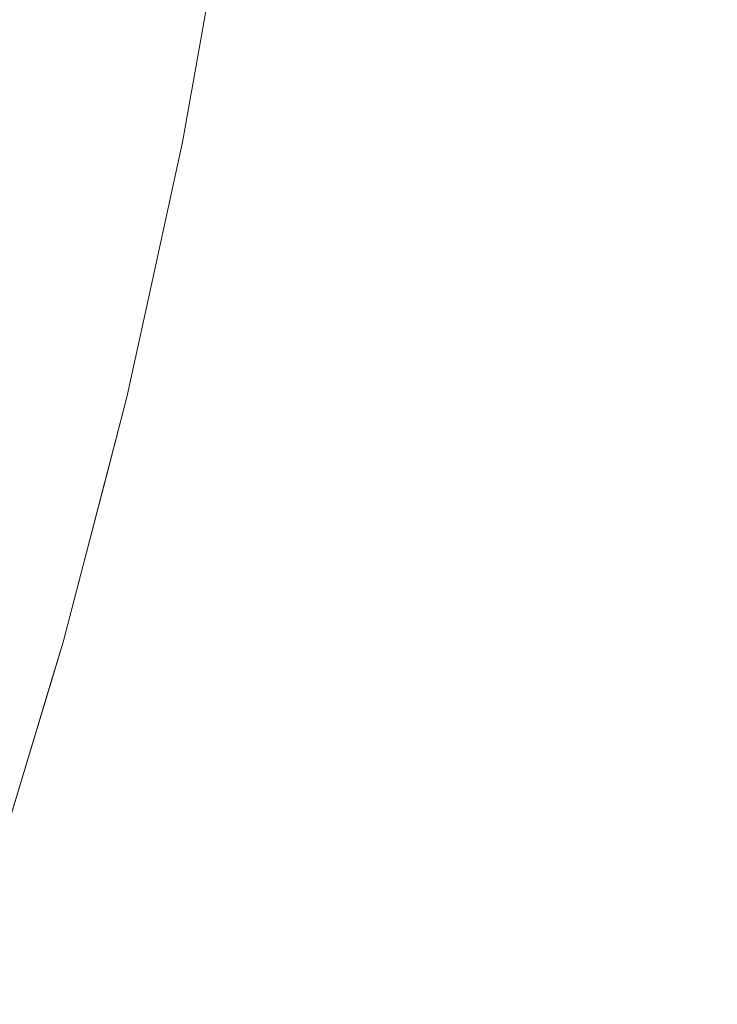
# Model space of a CAD drawing. Header units: centimetres. Extents: x -17.1 to 18.2, y 3.4 to 5.2.
# Tile 246 of 256: x 6.3462 to 6.3751, y 3.8071 to 3.848. Entities that reach past the tile are written whole.
import ezdxf

# ---------------------------------------------------------------- set-up
doc = ezdxf.new("R2010")
doc.units = ezdxf.units.CM
doc.header["$LTSCALE"] = 2.54
doc.layers.add('Lucido design-1', color=7, linetype='Continuous')

# ---------------------------------------------------------------- blocks, each defined once
blk = doc.blocks.new('Gruppo-4-1')
at = {"color": 7, "linetype": 'Continuous', "lineweight": 9}
blk.add_3dface([(-17.020308, 5.100212, -1872.215514), (-17.020308, 3.500212, -1872.215514), (18.147234, 3.500212, -1872.215514), (18.147234, 5.100212, -1872.215514)], dxfattribs=at)
for points, invisible_edges in [([(18.147234, 5.100212, -1873.015514), (6.24222, 3.601209, -1873.015514), (6.247738, 3.602007, -1873.015514)], 9), ([(6.24222, 3.601209, -1873.015514), (18.147234, 5.100212, -1873.015514), (18.147234, 3.500212, -1873.015514)], 9), ([(18.147234, 5.100212, -1873.015514), (6.247738, 3.602007, -1873.015514), (6.250767, 3.602575, -1873.015514)], 9), ([(6.250767, 3.602575, -1873.015514), (6.253268, 3.603044, -1873.015514), (18.147234, 5.100212, -1873.015514)], 10), ([(18.147234, 5.100212, -1873.015514), (6.253268, 3.603044, -1873.015514), (6.258817, 3.604324, -1873.015514)], 9), ([(18.147234, 5.100212, -1873.015514), (6.258817, 3.604324, -1873.015514), (6.26439, 3.605856, -1873.015514)], 9), ([(18.147234, 5.100212, -1873.015514), (6.26439, 3.605856, -1873.015514), (6.269994, 3.607647, -1873.015514)], 9), ([(18.147234, 5.100212, -1873.015514), (6.269994, 3.607647, -1873.015514), (6.275634, 3.609711, -1873.015514)], 9), ([(18.147234, 5.100212, -1873.015514), (6.275634, 3.609711, -1873.015514), (6.281313, 3.612058, -1873.015514)], 9), ([(18.147234, 5.100212, -1873.015514), (6.281313, 3.612058, -1873.015514), (6.287038, 3.614703, -1873.015514)], 9), ([(18.147234, 5.100212, -1873.015514), (6.287038, 3.614703, -1873.015514), (6.292811, 3.617664, -1873.015514)], 9), ([(18.147234, 5.100212, -1873.015514), (6.292811, 3.617664, -1873.015514), (6.298004, 3.620601, -1873.015514), (6.298635, 3.620958, -1873.015514)], 9), ([(18.147234, 5.100212, -1873.015514), (6.298635, 3.620958, -1873.015514), (6.304513, 3.624607, -1873.015514)], 9), ([(18.147234, 5.100212, -1873.015514), (6.304513, 3.624607, -1873.015514), (6.310445, 3.628633, -1873.015514)], 9), ([(18.147234, 5.100212, -1873.015514), (6.310445, 3.628633, -1873.015514), (6.316431, 3.633061, -1873.015514)], 9), ([(18.147234, 5.100212, -1873.015514), (6.316431, 3.633061, -1873.015514), (6.319508, 3.635537, -1873.015514), (6.322469, 3.637919, -1873.015514)], 9), ([(18.147234, 5.100212, -1873.015514), (6.322469, 3.637919, -1873.015514), (6.328555, 3.643236, -1873.015514)], 9), ([(18.147234, 5.100212, -1873.015514), (6.328555, 3.643236, -1873.015514), (6.334685, 3.649043, -1873.015514)], 9), ([(18.147234, 5.100212, -1873.015514), (6.334685, 3.649043, -1873.015514), (6.340848, 3.655373, -1873.015514)], 9), ([(18.147234, 5.100212, -1873.015514), (6.340848, 3.655373, -1873.015514), (6.347034, 3.662262, -1873.015514)], 9), ([(18.147234, 5.100212, -1873.015514), (6.347034, 3.662262, -1873.015514), (6.353228, 3.669745, -1873.015514)], 9), ([(18.147234, 5.100212, -1873.015514), (6.353228, 3.669745, -1873.015514), (6.356636, 3.674215, -1873.015514)], 9), ([(6.356636, 3.674215, -1873.015514), (6.359413, 3.677858, -1873.015514), (18.147234, 5.100212, -1873.015514)], 10), ([(18.147234, 5.100212, -1873.015514), (6.359413, 3.677858, -1873.015514), (6.365564, 3.686638, -1873.015514)], 9), ([(6.365564, 3.686638, -1873.015514), (6.369371, 3.692466, -1873.015514), (18.147234, 5.100212, -1873.015514)], 10), ([(18.147234, 5.100212, -1873.015514), (6.369371, 3.692466, -1873.015514), (6.371905, 3.696635, -1873.015514)], 9), ([(6.371905, 3.696635, -1873.015514), (6.375446, 3.702463, -1873.015514), (18.147234, 5.100212, -1873.015514)], 10), ([(6.36806, 3.8511, -1872.975514), (6.369646, 3.854863, -1872.977507), (6.368393, 3.846608, -1872.977507)], 11), ([(6.369646, 3.854863, -1872.977507), (6.370686, 3.854534, -1872.979485), (6.369424, 3.84622, -1872.979485), (6.368393, 3.846608, -1872.977507)], 15), ([(6.3705, 3.845815, -1872.981445), (6.369424, 3.84622, -1872.979485), (6.370686, 3.854534, -1872.979485), (6.371771, 3.854192, -1872.981445)], 15), ([(6.371771, 3.854192, -1872.981445), (6.372902, 3.853834, -1872.983383), (6.371621, 3.845393, -1872.983383), (6.3705, 3.845815, -1872.981445)], 15), ([(6.372788, 3.844954, -1872.985296), (6.371621, 3.845393, -1872.983383), (6.372902, 3.853834, -1872.983383), (6.374079, 3.853463, -1872.985296)], 15), ([(6.374079, 3.853463, -1872.985296), (6.375302, 3.853076, -1872.987182), (6.374, 3.844497, -1872.987182), (6.372788, 3.844954, -1872.985296)], 15), ([(6.375258, 3.844023, -1872.989037), (6.374, 3.844497, -1872.987182), (6.375302, 3.853076, -1872.987182), (6.376571, 3.852676, -1872.989037)], 15), ([(6.352212, 3.848724, -1872.692664), (6.353482, 3.852223, -1872.697318), (6.352131, 3.844679, -1872.697318)], 11), ([(6.352604, 3.844471, -1872.701944), (6.352131, 3.844679, -1872.697318), (6.353482, 3.852223, -1872.697318), (6.35396, 3.852043, -1872.701944)], 15), ([(6.35396, 3.852043, -1872.701944), (6.354295, 3.851917, -1872.706529), (6.352935, 3.844325, -1872.706529), (6.352604, 3.844471, -1872.701944)], 15), ([(6.366211, 3.85174, -1872.971493), (6.365567, 3.847673, -1872.971493), (6.363898, 3.848301, -1872.967443), (6.364535, 3.852319, -1872.967443)], 15), ([(6.346761, 3.850949, -1872.669585), (6.34609, 3.84734, -1872.669585), (6.344536, 3.848024, -1872.665138), (6.345198, 3.851586, -1872.665138)], 15), ([(6.353129, 3.84424, -1872.711056), (6.352935, 3.844325, -1872.706529), (6.354295, 3.851917, -1872.706529), (6.354491, 3.851843, -1872.711056)], 15), ([(6.354491, 3.851843, -1872.711056), (6.354522, 3.851825, -1872.715514), (6.352935, 3.842897, -1872.715514), (6.353129, 3.84424, -1872.711056)], 13), ([(6.353224, 3.844198, -1872.918688), (6.352935, 3.842897, -1872.915514), (6.354522, 3.851825, -1872.915514), (6.354587, 3.851807, -1872.918688)], 13), ([(6.354522, 3.851825, -1872.915514), (6.352935, 3.842897, -1872.915514), (6.352935, 3.842897, -1872.715514), (6.354522, 3.851825, -1872.715514)], 10), ([(6.354587, 3.851807, -1872.918688), (6.354688, 3.851769, -1872.921959), (6.353325, 3.844154, -1872.921959), (6.353224, 3.844198, -1872.918688)], 15), ([(6.353499, 3.844077, -1872.925326), (6.353325, 3.844154, -1872.921959), (6.354688, 3.851769, -1872.921959), (6.354865, 3.851702, -1872.925326)], 15), ([(6.354865, 3.851702, -1872.925326), (6.355123, 3.851605, -1872.928788), (6.353755, 3.843964, -1872.928788), (6.353499, 3.844077, -1872.925326)], 15), ([(6.354099, 3.843813, -1872.932342), (6.353755, 3.843964, -1872.928788), (6.355123, 3.851605, -1872.928788), (6.355471, 3.851474, -1872.932342)], 15), ([(6.36806, 3.8511, -1872.975514), (6.367407, 3.84698, -1872.975514), (6.365567, 3.847673, -1872.971493), (6.366211, 3.85174, -1872.971493)], 15), ([(6.355471, 3.851474, -1872.932342), (6.355916, 3.851307, -1872.935985), (6.354539, 3.843619, -1872.935985), (6.354099, 3.843813, -1872.932342)], 15), ([(6.355082, 3.84338, -1872.939711), (6.354539, 3.843619, -1872.935985), (6.355916, 3.851307, -1872.935985), (6.356464, 3.8511, -1872.939711)], 15), ([(6.348167, 3.850375, -1872.674113), (6.347488, 3.846724, -1872.674113), (6.34609, 3.84734, -1872.669585), (6.346761, 3.850949, -1872.669585)], 15), ([(6.356464, 3.8511, -1872.939711), (6.357125, 3.850851, -1872.943514), (6.355736, 3.843092, -1872.943514), (6.355082, 3.84338, -1872.939711)], 15), ([(6.356509, 3.842752, -1872.947388), (6.355736, 3.843092, -1872.943514), (6.357125, 3.850851, -1872.943514), (6.357906, 3.850557, -1872.947388)], 15), ([(6.368393, 3.846608, -1872.977507), (6.367407, 3.84698, -1872.975514), (6.36806, 3.8511, -1872.975514)], 11), ([(6.349415, 3.849866, -1872.678705), (6.348728, 3.846178, -1872.678705), (6.347488, 3.846724, -1872.674113), (6.348167, 3.850375, -1872.674113)], 15), ([(6.357906, 3.850557, -1872.947388), (6.358816, 3.850214, -1872.951323), (6.357409, 3.842355, -1872.951323), (6.356509, 3.842752, -1872.947388)], 15), ([(6.358444, 3.841899, -1872.955309), (6.357409, 3.842355, -1872.951323), (6.358816, 3.850214, -1872.951323), (6.359862, 3.849821, -1872.955309)], 15), ([(6.350504, 3.849421, -1872.683339), (6.349812, 3.845701, -1872.683339), (6.348728, 3.846178, -1872.678705), (6.349415, 3.849866, -1872.678705)], 15), ([(6.360369, 3.845396, -1872.959334), (6.358444, 3.841899, -1872.955309), (6.359862, 3.849821, -1872.955309)], 11), ([(6.359862, 3.849821, -1872.955309), (6.361053, 3.849372, -1872.959334), (6.360369, 3.845396, -1872.959334)], 11), ([(6.351436, 3.849041, -1872.687998), (6.350738, 3.845293, -1872.687998), (6.349812, 3.845701, -1872.683339), (6.350504, 3.849421, -1872.683339)], 15), ([(6.360369, 3.845396, -1872.959334), (6.361053, 3.849372, -1872.959334), (6.362396, 3.848867, -1872.963384), (6.361705, 3.844851, -1872.963384)], 15), ([(6.352212, 3.848724, -1872.692664), (6.35151, 3.844953, -1872.692664), (6.350738, 3.845293, -1872.687998), (6.351436, 3.849041, -1872.687998)], 15), ([(6.352131, 3.844679, -1872.697318), (6.35151, 3.844953, -1872.692664), (6.352212, 3.848724, -1872.692664)], 11), ([(6.361705, 3.844851, -1872.963384), (6.362396, 3.848867, -1872.963384), (6.363898, 3.848301, -1872.967443), (6.3632, 3.844241, -1872.967443)], 15), ([(6.3632, 3.844241, -1872.967443), (6.363898, 3.848301, -1872.967443), (6.365567, 3.847673, -1872.971493), (6.36486, 3.843563, -1872.971493)], 15), ([(6.365753, 3.843199, -1872.973508), (6.36486, 3.843563, -1872.971493), (6.365567, 3.847673, -1872.971493)], 11), ([(6.365567, 3.847673, -1872.971493), (6.367407, 3.84698, -1872.975514), (6.365753, 3.843199, -1872.973508)], 11), ([(6.34536, 3.843698, -1872.669585), (6.34609, 3.84734, -1872.669585), (6.347488, 3.846724, -1872.674113), (6.346749, 3.84304, -1872.674113)], 15), ([(6.346749, 3.84304, -1872.674113), (6.347488, 3.846724, -1872.674113), (6.348728, 3.846178, -1872.678705), (6.347982, 3.842456, -1872.678705)], 15), ([(6.367407, 3.84698, -1872.975514), (6.366691, 3.842816, -1872.975514), (6.365753, 3.843199, -1872.973508)], 11), ([(6.366691, 3.842816, -1872.975514), (6.367407, 3.84698, -1872.975514), (6.368393, 3.846608, -1872.977507)], 11), ([(6.366691, 3.842816, -1872.975514), (6.368393, 3.846608, -1872.977507), (6.366884, 3.838182, -1872.977507)], 11), ([(6.368393, 3.846608, -1872.977507), (6.369424, 3.84622, -1872.979485), (6.367904, 3.837733, -1872.979485), (6.366884, 3.838182, -1872.977507)], 15), ([(6.368968, 3.837264, -1872.981445), (6.367904, 3.837733, -1872.979485), (6.369424, 3.84622, -1872.979485), (6.3705, 3.845815, -1872.981445)], 15), ([(6.347982, 3.842456, -1872.678705), (6.348728, 3.846178, -1872.678705), (6.349812, 3.845701, -1872.683339), (6.349059, 3.841946, -1872.683339)], 15), ([(6.3705, 3.845815, -1872.981445), (6.371621, 3.845393, -1872.983383), (6.370078, 3.836776, -1872.983383), (6.368968, 3.837264, -1872.981445)], 15), ([(6.349059, 3.841946, -1872.683339), (6.349812, 3.845701, -1872.683339), (6.350738, 3.845293, -1872.687998), (6.34998, 3.84151, -1872.687998)], 15), ([(6.360369, 3.845396, -1872.959334), (6.359622, 3.841381, -1872.959334), (6.358444, 3.841899, -1872.955309)], 11), ([(6.361705, 3.844851, -1872.963384), (6.360951, 3.840795, -1872.963384), (6.359622, 3.841381, -1872.959334), (6.360369, 3.845396, -1872.959334)], 15), ([(6.371232, 3.836268, -1872.985296), (6.370078, 3.836776, -1872.983383), (6.371621, 3.845393, -1872.983383), (6.372788, 3.844954, -1872.985296)], 15), ([(6.34998, 3.84151, -1872.687998), (6.350738, 3.845293, -1872.687998), (6.35151, 3.844953, -1872.692664), (6.350747, 3.841147, -1872.692664)], 15), ([(6.350747, 3.841147, -1872.692664), (6.35151, 3.844953, -1872.692664), (6.352131, 3.844679, -1872.697318), (6.351364, 3.840854, -1872.697318)], 15), ([(6.351364, 3.840854, -1872.697318), (6.352131, 3.844679, -1872.697318), (6.352604, 3.844471, -1872.701944)], 11), ([(6.3632, 3.844241, -1872.967443), (6.362437, 3.840141, -1872.967443), (6.360951, 3.840795, -1872.963384), (6.361705, 3.844851, -1872.963384)], 15), ([(6.372788, 3.844954, -1872.985296), (6.374, 3.844497, -1872.987182), (6.372432, 3.835739, -1872.987182), (6.371232, 3.836268, -1872.985296)], 15), ([(6.351364, 3.840854, -1872.697318), (6.352604, 3.844471, -1872.701944), (6.351002, 3.836759, -1872.701944)], 11), ([(6.352604, 3.844471, -1872.701944), (6.352935, 3.844325, -1872.706529), (6.351328, 3.836593, -1872.706529), (6.351002, 3.836759, -1872.701944)], 15), ([(6.35152, 3.836496, -1872.711056), (6.351328, 3.836593, -1872.706529), (6.352935, 3.844325, -1872.706529), (6.353129, 3.84424, -1872.711056)], 15), ([(6.35152, 3.836496, -1872.711056), (6.353129, 3.84424, -1872.711056), (6.352935, 3.842897, -1872.715514)], 11), ([(6.353224, 3.844198, -1872.918688), (6.353325, 3.844154, -1872.921959), (6.351713, 3.836398, -1872.921959), (6.351614, 3.836448, -1872.918688)], 15), ([(6.352935, 3.842897, -1872.915514), (6.353224, 3.844198, -1872.918688), (6.351614, 3.836448, -1872.918688)], 11), ([(6.36486, 3.843563, -1872.971493), (6.364088, 3.839414, -1872.971493), (6.362437, 3.840141, -1872.967443), (6.3632, 3.844241, -1872.967443)], 15), ([(6.373676, 3.835191, -1872.989037), (6.372432, 3.835739, -1872.987182), (6.374, 3.844497, -1872.987182), (6.375258, 3.844023, -1872.989037)], 15), ([(6.351885, 3.836311, -1872.925326), (6.351713, 3.836398, -1872.921959), (6.353325, 3.844154, -1872.921959), (6.353499, 3.844077, -1872.925326)], 15), ([(6.353499, 3.844077, -1872.925326), (6.353755, 3.843964, -1872.928788), (6.352138, 3.836182, -1872.928788), (6.351885, 3.836311, -1872.925326)], 15), ([(6.352477, 3.83601, -1872.932342), (6.352138, 3.836182, -1872.928788), (6.353755, 3.843964, -1872.928788), (6.354099, 3.843813, -1872.932342)], 15), ([(6.354099, 3.843813, -1872.932342), (6.354539, 3.843619, -1872.935985), (6.352911, 3.835789, -1872.935985), (6.352477, 3.83601, -1872.932342)], 15), ([(6.375258, 3.844023, -1872.989037), (6.376562, 3.843533, -1872.990856), (6.374966, 3.834623, -1872.990856), (6.373676, 3.835191, -1872.989037)], 15), ([(6.346749, 3.84304, -1872.674113), (6.34595, 3.839324, -1872.674113), (6.344569, 3.840025, -1872.669585), (6.34536, 3.843698, -1872.669585)], 15), ([(6.353447, 3.835517, -1872.939711), (6.352911, 3.835789, -1872.935985), (6.354539, 3.843619, -1872.935985), (6.355082, 3.84338, -1872.939711)], 15), ([(6.355082, 3.84338, -1872.939711), (6.355736, 3.843092, -1872.943514), (6.354093, 3.835189, -1872.943514), (6.353447, 3.835517, -1872.939711)], 15), ([(6.364976, 3.839022, -1872.973508), (6.364088, 3.839414, -1872.971493), (6.36486, 3.843563, -1872.971493), (6.365753, 3.843199, -1872.973508)], 15), ([(6.377911, 3.843025, -1872.992638), (6.376301, 3.834035, -1872.992638), (6.374966, 3.834623, -1872.990856), (6.376562, 3.843533, -1872.990856)], 15), ([(6.347982, 3.842456, -1872.678705), (6.347175, 3.838702, -1872.678705), (6.34595, 3.839324, -1872.674113), (6.346749, 3.84304, -1872.674113)], 15), ([(6.354856, 3.834802, -1872.947388), (6.354093, 3.835189, -1872.943514), (6.355736, 3.843092, -1872.943514), (6.356509, 3.842752, -1872.947388)], 15), ([(6.365753, 3.843199, -1872.973508), (6.366691, 3.842816, -1872.975514), (6.365908, 3.838612, -1872.975514), (6.364976, 3.839022, -1872.973508)], 15), ([(6.352935, 3.842897, -1872.715514), (6.351533, 3.836475, -1872.715514), (6.35152, 3.836496, -1872.711056)], 10), ([(6.351614, 3.836448, -1872.918688), (6.351533, 3.836475, -1872.915514), (6.352935, 3.842897, -1872.915514)], 9), ([(6.351533, 3.836475, -1872.715514), (6.352935, 3.842897, -1872.715514), (6.352935, 3.842897, -1872.915514), (6.351533, 3.836475, -1872.915514)], 10), ([(6.356509, 3.842752, -1872.947388), (6.357409, 3.842355, -1872.951323), (6.355745, 3.834351, -1872.951323), (6.354856, 3.834802, -1872.947388)], 15), ([(6.366884, 3.838182, -1872.977507), (6.365908, 3.838612, -1872.975514), (6.366691, 3.842816, -1872.975514)], 11), ([(6.349059, 3.841946, -1872.683339), (6.348244, 3.838159, -1872.683339), (6.347175, 3.838702, -1872.678705), (6.347982, 3.842456, -1872.678705)], 15), ([(6.357639, 3.837883, -1872.955309), (6.355745, 3.834351, -1872.951323), (6.357409, 3.842355, -1872.951323)], 11), ([(6.357409, 3.842355, -1872.951323), (6.358444, 3.841899, -1872.955309), (6.357639, 3.837883, -1872.955309)], 11), ([(6.34998, 3.84151, -1872.687998), (6.349159, 3.837695, -1872.687998), (6.348244, 3.838159, -1872.683339), (6.349059, 3.841946, -1872.683339)], 15), ([(6.357639, 3.837883, -1872.955309), (6.358444, 3.841899, -1872.955309), (6.359622, 3.841381, -1872.959334), (6.35881, 3.837328, -1872.959334)], 15), ([(6.350747, 3.841147, -1872.692664), (6.349921, 3.837308, -1872.692664), (6.349159, 3.837695, -1872.687998), (6.34998, 3.84151, -1872.687998)], 15), ([(6.35881, 3.837328, -1872.959334), (6.359622, 3.841381, -1872.959334), (6.360951, 3.840795, -1872.963384), (6.36013, 3.836703, -1872.963384)], 15), ([(6.351364, 3.840854, -1872.697318), (6.350534, 3.836997, -1872.697318), (6.349921, 3.837308, -1872.692664), (6.350747, 3.841147, -1872.692664)], 15), ([(6.351002, 3.836759, -1872.701944), (6.350534, 3.836997, -1872.697318), (6.351364, 3.840854, -1872.697318)], 11), ([(6.36013, 3.836703, -1872.963384), (6.360951, 3.840795, -1872.963384), (6.362437, 3.840141, -1872.967443), (6.361608, 3.836003, -1872.967443)], 15), ([(6.361608, 3.836003, -1872.967443), (6.362437, 3.840141, -1872.967443), (6.364088, 3.839414, -1872.971493), (6.363248, 3.835226, -1872.971493)], 15), ([(6.345087, 3.835579, -1872.674113), (6.34595, 3.839324, -1872.674113), (6.347175, 3.838702, -1872.678705), (6.346303, 3.834919, -1872.678705)], 15), ([(6.364132, 3.834808, -1872.973508), (6.363248, 3.835226, -1872.971493), (6.364088, 3.839414, -1872.971493), (6.364976, 3.839022, -1872.973508)], 15), ([(6.364976, 3.839022, -1872.973508), (6.365908, 3.838612, -1872.975514), (6.365058, 3.834369, -1872.975514), (6.364132, 3.834808, -1872.973508)], 15), ([(6.346303, 3.834919, -1872.678705), (6.347175, 3.838702, -1872.678705), (6.348244, 3.838159, -1872.683339), (6.347365, 3.834342, -1872.683339)], 15), ([(6.365058, 3.834369, -1872.975514), (6.365908, 3.838612, -1872.975514), (6.366884, 3.838182, -1872.977507)], 11), ([(6.347365, 3.834342, -1872.683339), (6.348244, 3.838159, -1872.683339), (6.349159, 3.837695, -1872.687998), (6.348273, 3.833849, -1872.687998)], 15), ([(6.365058, 3.834369, -1872.975514), (6.366884, 3.838182, -1872.977507), (6.3651, 3.829601, -1872.977507)], 11), ([(6.366884, 3.838182, -1872.977507), (6.367904, 3.837733, -1872.979485), (6.366107, 3.829089, -1872.979485), (6.3651, 3.829601, -1872.977507)], 15), ([(6.348273, 3.833849, -1872.687998), (6.349159, 3.837695, -1872.687998), (6.349921, 3.837308, -1872.692664), (6.34903, 3.833438, -1872.692664)], 15), ([(6.357639, 3.837883, -1872.955309), (6.356767, 3.833832, -1872.955309), (6.355745, 3.834351, -1872.951323)], 11), ([(6.35881, 3.837328, -1872.959334), (6.35793, 3.833241, -1872.959334), (6.356767, 3.833832, -1872.955309), (6.357639, 3.837883, -1872.955309)], 15), ([(6.367158, 3.828556, -1872.981445), (6.366107, 3.829089, -1872.979485), (6.367904, 3.837733, -1872.979485), (6.368968, 3.837264, -1872.981445)], 15), ([(6.34903, 3.833438, -1872.692664), (6.349921, 3.837308, -1872.692664), (6.350534, 3.836997, -1872.697318), (6.349638, 3.833108, -1872.697318)], 15), ([(6.36013, 3.836703, -1872.963384), (6.359242, 3.832575, -1872.963384), (6.35793, 3.833241, -1872.959334), (6.35881, 3.837328, -1872.959334)], 15), ([(6.368968, 3.837264, -1872.981445), (6.370078, 3.836776, -1872.983383), (6.368253, 3.828, -1872.983383), (6.367158, 3.828556, -1872.981445)], 15), ([(6.349638, 3.833108, -1872.697318), (6.350534, 3.836997, -1872.697318), (6.351002, 3.836759, -1872.701944), (6.350102, 3.832856, -1872.701944)], 15), ([(6.35062, 3.832299, -1872.715514), (6.349646, 3.82863, -1872.711056), (6.35152, 3.836496, -1872.711056)], 11), ([(6.350427, 3.83268, -1872.706529), (6.35152, 3.836496, -1872.711056), (6.349646, 3.82863, -1872.711056)], 11), ([(6.351614, 3.836448, -1872.918688), (6.349738, 3.828576, -1872.918688), (6.35062, 3.832299, -1872.915514)], 11), ([(6.351614, 3.836448, -1872.918688), (6.351713, 3.836398, -1872.921959), (6.349836, 3.82852, -1872.921959), (6.349738, 3.828576, -1872.918688)], 15), ([(6.350005, 3.828421, -1872.925326), (6.349836, 3.82852, -1872.921959), (6.351713, 3.836398, -1872.921959), (6.351885, 3.836311, -1872.925326)], 15), ([(6.350102, 3.832856, -1872.701944), (6.351002, 3.836759, -1872.701944), (6.351328, 3.836593, -1872.706529), (6.350427, 3.83268, -1872.706529)], 15), ([(6.350427, 3.83268, -1872.706529), (6.351328, 3.836593, -1872.706529), (6.35152, 3.836496, -1872.711056)], 11), ([(6.35152, 3.836496, -1872.711056), (6.351533, 3.836475, -1872.715514), (6.35062, 3.832299, -1872.715514)], 9), ([(6.35062, 3.832299, -1872.915514), (6.351533, 3.836475, -1872.915514), (6.351614, 3.836448, -1872.918688)], 10), ([(6.351533, 3.836475, -1872.915514), (6.35062, 3.832299, -1872.915514), (6.35062, 3.832299, -1872.715514), (6.351533, 3.836475, -1872.715514)], 10), ([(6.361608, 3.836003, -1872.967443), (6.36071, 3.83183, -1872.967443), (6.359242, 3.832575, -1872.963384), (6.36013, 3.836703, -1872.963384)], 15), ([(6.369393, 3.827421, -1872.985296), (6.368253, 3.828, -1872.983383), (6.370078, 3.836776, -1872.983383), (6.371232, 3.836268, -1872.985296)], 15), ([(6.351885, 3.836311, -1872.925326), (6.352138, 3.836182, -1872.928788), (6.350254, 3.828277, -1872.928788), (6.350005, 3.828421, -1872.925326)], 15), ([(6.350589, 3.828083, -1872.932342), (6.350254, 3.828277, -1872.928788), (6.352138, 3.836182, -1872.928788), (6.352477, 3.83601, -1872.932342)], 15), ([(6.352477, 3.83601, -1872.932342), (6.352911, 3.835789, -1872.935985), (6.351017, 3.827836, -1872.935985), (6.350589, 3.828083, -1872.932342)], 15), ([(6.363248, 3.835226, -1872.971493), (6.362339, 3.831002, -1872.971493), (6.36071, 3.83183, -1872.967443), (6.361608, 3.836003, -1872.967443)], 15), ([(6.371232, 3.836268, -1872.985296), (6.372432, 3.835739, -1872.987182), (6.370578, 3.826819, -1872.987182), (6.369393, 3.827421, -1872.985296)], 15), ([(6.346303, 3.834919, -1872.678705), (6.345365, 3.831108, -1872.678705), (6.344159, 3.831807, -1872.674113), (6.345087, 3.835579, -1872.674113)], 15), ([(6.351545, 3.82753, -1872.939711), (6.351017, 3.827836, -1872.935985), (6.352911, 3.835789, -1872.935985), (6.353447, 3.835517, -1872.939711)], 15), ([(6.371807, 3.826195, -1872.989037), (6.370578, 3.826819, -1872.987182), (6.372432, 3.835739, -1872.987182), (6.373676, 3.835191, -1872.989037)], 15), ([(6.353447, 3.835517, -1872.939711), (6.354093, 3.835189, -1872.943514), (6.352181, 3.827162, -1872.943514), (6.351545, 3.82753, -1872.939711)], 15), ([(6.352932, 3.826726, -1872.947388), (6.352181, 3.827162, -1872.943514), (6.354093, 3.835189, -1872.943514), (6.354856, 3.834802, -1872.947388)], 15), ([(6.363217, 3.830557, -1872.973508), (6.362339, 3.831002, -1872.971493), (6.363248, 3.835226, -1872.971493), (6.364132, 3.834808, -1872.973508)], 15), ([(6.373676, 3.835191, -1872.989037), (6.374966, 3.834623, -1872.990856), (6.37308, 3.825549, -1872.990856), (6.371807, 3.826195, -1872.989037)], 15), ([(6.347365, 3.834342, -1872.683339), (6.346419, 3.830498, -1872.683339), (6.345365, 3.831108, -1872.678705), (6.346303, 3.834919, -1872.678705)], 15), ([(6.354812, 3.8303, -1872.951323), (6.352932, 3.826726, -1872.947388), (6.354856, 3.834802, -1872.947388)], 11), ([(6.354856, 3.834802, -1872.947388), (6.355745, 3.834351, -1872.951323), (6.354812, 3.8303, -1872.951323)], 11), ([(6.364132, 3.834808, -1872.973508), (6.365058, 3.834369, -1872.975514), (6.364137, 3.83009, -1872.975514), (6.363217, 3.830557, -1872.973508)], 15), ([(6.348273, 3.833849, -1872.687998), (6.34732, 3.829976, -1872.687998), (6.346419, 3.830498, -1872.683339), (6.347365, 3.834342, -1872.683339)], 15), ([(6.354812, 3.8303, -1872.951323), (6.355745, 3.834351, -1872.951323), (6.356767, 3.833832, -1872.955309), (6.355826, 3.829749, -1872.955309)], 15), ([(6.3651, 3.829601, -1872.977507), (6.364137, 3.83009, -1872.975514), (6.365058, 3.834369, -1872.975514)], 11), ([(6.374398, 3.82488, -1872.992638), (6.37308, 3.825549, -1872.990856), (6.374966, 3.834623, -1872.990856), (6.376301, 3.834035, -1872.992638)], 15), ([(6.376301, 3.834035, -1872.992638), (6.37768, 3.833428, -1872.994379), (6.37576, 3.824188, -1872.994379), (6.374398, 3.82488, -1872.992638)], 15), ([(6.34903, 3.833438, -1872.692664), (6.348071, 3.829541, -1872.692664), (6.34732, 3.829976, -1872.687998), (6.348273, 3.833849, -1872.687998)], 15), ([(6.355826, 3.829749, -1872.955309), (6.356767, 3.833832, -1872.955309), (6.35793, 3.833241, -1872.959334), (6.356981, 3.829122, -1872.959334)], 15), ([(6.349638, 3.833108, -1872.697318), (6.348675, 3.829192, -1872.697318), (6.348071, 3.829541, -1872.692664), (6.34903, 3.833438, -1872.692664)], 15), ([(6.356981, 3.829122, -1872.959334), (6.35793, 3.833241, -1872.959334), (6.359242, 3.832575, -1872.963384), (6.358283, 3.828415, -1872.963384)], 15), ([(6.350102, 3.832856, -1872.701944), (6.349135, 3.828925, -1872.701944), (6.348675, 3.829192, -1872.697318), (6.349638, 3.833108, -1872.697318)], 15), ([(6.350427, 3.83268, -1872.706529), (6.349457, 3.828739, -1872.706529), (6.349135, 3.828925, -1872.701944), (6.350102, 3.832856, -1872.701944)], 15), ([(6.347978, 3.822127, -1872.915514), (6.35062, 3.832299, -1872.915514), (6.349738, 3.828576, -1872.918688)], 10), ([(6.348628, 3.824629, -1872.715514), (6.349661, 3.828606, -1872.715514), (6.35062, 3.832299, -1872.915514), (6.347978, 3.822127, -1872.915514)], 10), ([(6.349646, 3.82863, -1872.711056), (6.349457, 3.828739, -1872.706529), (6.350427, 3.83268, -1872.706529)], 11), ([(6.35062, 3.832299, -1872.715514), (6.349661, 3.828606, -1872.715514), (6.349646, 3.82863, -1872.711056)], 10), ([(6.349661, 3.828606, -1872.715514), (6.35062, 3.832299, -1872.715514), (6.35062, 3.832299, -1872.915514)], 10), ([(6.358283, 3.828415, -1872.963384), (6.359242, 3.832575, -1872.963384), (6.36071, 3.83183, -1872.967443), (6.359741, 3.827624, -1872.967443)], 15), ([(6.359741, 3.827624, -1872.967443), (6.36071, 3.83183, -1872.967443), (6.362339, 3.831002, -1872.971493), (6.361359, 3.826745, -1872.971493)], 15), ([(6.34436, 3.827273, -1872.678705), (6.345365, 3.831108, -1872.678705), (6.346419, 3.830498, -1872.683339), (6.345405, 3.826629, -1872.683339)], 15), ([(6.36223, 3.826272, -1872.973508), (6.361359, 3.826745, -1872.971493), (6.362339, 3.831002, -1872.971493), (6.363217, 3.830557, -1872.973508)], 15), ([(6.345405, 3.826629, -1872.683339), (6.346419, 3.830498, -1872.683339), (6.34732, 3.829976, -1872.687998), (6.346298, 3.826078, -1872.687998)], 15), ([(6.354812, 3.8303, -1872.951323), (6.353808, 3.826219, -1872.951323), (6.352932, 3.826726, -1872.947388)], 11), ([(6.355826, 3.829749, -1872.955309), (6.354814, 3.825636, -1872.955309), (6.353808, 3.826219, -1872.951323), (6.354812, 3.8303, -1872.951323)], 15), ([(6.363217, 3.830557, -1872.973508), (6.364137, 3.83009, -1872.975514), (6.363143, 3.825776, -1872.975514), (6.36223, 3.826272, -1872.973508)], 15), ([(6.346298, 3.826078, -1872.687998), (6.34732, 3.829976, -1872.687998), (6.348071, 3.829541, -1872.692664), (6.347043, 3.825619, -1872.692664)], 15), ([(6.363143, 3.825776, -1872.975514), (6.364137, 3.83009, -1872.975514), (6.3651, 3.829601, -1872.977507)], 11), ([(6.347043, 3.825619, -1872.692664), (6.348071, 3.829541, -1872.692664), (6.348675, 3.829192, -1872.697318), (6.347641, 3.82525, -1872.697318)], 15), ([(6.356981, 3.829122, -1872.959334), (6.35596, 3.824973, -1872.959334), (6.354814, 3.825636, -1872.955309), (6.355826, 3.829749, -1872.955309)], 15), ([(6.363143, 3.825776, -1872.975514), (6.3651, 3.829601, -1872.977507), (6.363023, 3.820883, -1872.977507)], 11), ([(6.3651, 3.829601, -1872.977507), (6.366107, 3.829089, -1872.979485), (6.364015, 3.820308, -1872.979485), (6.363023, 3.820883, -1872.977507)], 15), ([(6.347641, 3.82525, -1872.697318), (6.348675, 3.829192, -1872.697318), (6.349135, 3.828925, -1872.701944), (6.348098, 3.824969, -1872.701944)], 15), ([(6.358283, 3.828415, -1872.963384), (6.357253, 3.824224, -1872.963384), (6.35596, 3.824973, -1872.959334), (6.356981, 3.829122, -1872.959334)], 15), ([(6.36505, 3.819709, -1872.981445), (6.364015, 3.820308, -1872.979485), (6.366107, 3.829089, -1872.979485), (6.367158, 3.828556, -1872.981445)], 15), ([(6.348098, 3.824969, -1872.701944), (6.349135, 3.828925, -1872.701944), (6.349457, 3.828739, -1872.706529), (6.348417, 3.824772, -1872.706529)], 15), ([(6.348417, 3.824772, -1872.706529), (6.349457, 3.828739, -1872.706529), (6.349646, 3.82863, -1872.711056), (6.348604, 3.824657, -1872.711056)], 15), ([(6.348604, 3.824657, -1872.711056), (6.349646, 3.82863, -1872.711056), (6.349661, 3.828606, -1872.715514), (6.348628, 3.824629, -1872.715514)], 11), ([(6.349738, 3.828576, -1872.918688), (6.349836, 3.82852, -1872.921959), (6.347677, 3.820539, -1872.921959), (6.347581, 3.820602, -1872.918688)], 15), ([(6.349738, 3.828576, -1872.918688), (6.347581, 3.820602, -1872.918688), (6.347978, 3.822127, -1872.915514)], 11), ([(6.347844, 3.82043, -1872.925326), (6.347677, 3.820539, -1872.921959), (6.349836, 3.82852, -1872.921959), (6.350005, 3.828421, -1872.925326)], 15), ([(6.350005, 3.828421, -1872.925326), (6.350254, 3.828277, -1872.928788), (6.348088, 3.820269, -1872.928788), (6.347844, 3.82043, -1872.925326)], 15), ([(6.348417, 3.820054, -1872.932342), (6.348088, 3.820269, -1872.928788), (6.350254, 3.828277, -1872.928788), (6.350589, 3.828083, -1872.932342)], 15), ([(6.359741, 3.827624, -1872.967443), (6.358698, 3.823387, -1872.967443), (6.357253, 3.824224, -1872.963384), (6.358283, 3.828415, -1872.963384)], 15), ([(6.367158, 3.828556, -1872.981445), (6.368253, 3.828, -1872.983383), (6.366129, 3.819084, -1872.983383), (6.36505, 3.819709, -1872.981445)], 15), ([(6.350589, 3.828083, -1872.932342), (6.351017, 3.827836, -1872.935985), (6.348837, 3.819779, -1872.935985), (6.348417, 3.820054, -1872.932342)], 15), ([(6.349356, 3.819439, -1872.939711), (6.348837, 3.819779, -1872.935985), (6.351017, 3.827836, -1872.935985), (6.351545, 3.82753, -1872.939711)], 15), ([(6.367252, 3.818434, -1872.985296), (6.366129, 3.819084, -1872.983383), (6.368253, 3.828, -1872.983383), (6.369393, 3.827421, -1872.985296)], 15), ([(6.351545, 3.82753, -1872.939711), (6.352181, 3.827162, -1872.943514), (6.349981, 3.81903, -1872.943514), (6.349356, 3.819439, -1872.939711)], 15), ([(6.361359, 3.826745, -1872.971493), (6.360304, 3.822458, -1872.971493), (6.358698, 3.823387, -1872.967443), (6.359741, 3.827624, -1872.967443)], 15), ([(6.369393, 3.827421, -1872.985296), (6.370578, 3.826819, -1872.987182), (6.368419, 3.817758, -1872.987182), (6.367252, 3.818434, -1872.985296)], 15), ([(6.351863, 3.822648, -1872.947388), (6.349981, 3.81903, -1872.943514), (6.352181, 3.827162, -1872.943514)], 11), ([(6.352181, 3.827162, -1872.943514), (6.352932, 3.826726, -1872.947388), (6.351863, 3.822648, -1872.947388)], 11), ([(6.346298, 3.826078, -1872.687998), (6.345205, 3.822158, -1872.687998), (6.34432, 3.822738, -1872.683339), (6.345405, 3.826629, -1872.683339)], 15), ([(6.351863, 3.822648, -1872.947388), (6.352932, 3.826726, -1872.947388), (6.353808, 3.826219, -1872.951323), (6.352731, 3.822113, -1872.951323)], 15), ([(6.361168, 3.821957, -1872.973508), (6.360304, 3.822458, -1872.971493), (6.361359, 3.826745, -1872.971493), (6.36223, 3.826272, -1872.973508)], 15), ([(6.36963, 3.817057, -1872.989037), (6.368419, 3.817758, -1872.987182), (6.370578, 3.826819, -1872.987182), (6.371807, 3.826195, -1872.989037)], 15), ([(6.352731, 3.822113, -1872.951323), (6.353808, 3.826219, -1872.951323), (6.354814, 3.825636, -1872.955309), (6.353729, 3.821497, -1872.955309)], 15), ([(6.36223, 3.826272, -1872.973508), (6.363143, 3.825776, -1872.975514), (6.362074, 3.821432, -1872.975514), (6.361168, 3.821957, -1872.973508)], 15), ([(6.371807, 3.826195, -1872.989037), (6.37308, 3.825549, -1872.990856), (6.370884, 3.816331, -1872.990856), (6.36963, 3.817057, -1872.989037)], 15), ([(6.347043, 3.825619, -1872.692664), (6.345943, 3.821674, -1872.692664), (6.345205, 3.822158, -1872.687998), (6.346298, 3.826078, -1872.687998)], 15), ([(6.363023, 3.820883, -1872.977507), (6.362074, 3.821432, -1872.975514), (6.363143, 3.825776, -1872.975514)], 11), ([(6.347641, 3.82525, -1872.697318), (6.346536, 3.821286, -1872.697318), (6.345943, 3.821674, -1872.692664), (6.347043, 3.825619, -1872.692664)], 15), ([(6.353729, 3.821497, -1872.955309), (6.354814, 3.825636, -1872.955309), (6.35596, 3.824973, -1872.959334), (6.354866, 3.820797, -1872.959334)], 15), ([(6.372182, 3.815579, -1872.992638), (6.370884, 3.816331, -1872.990856), (6.37308, 3.825549, -1872.990856), (6.374398, 3.82488, -1872.992638)], 15), ([(6.348098, 3.824969, -1872.701944), (6.346989, 3.82099, -1872.701944), (6.346536, 3.821286, -1872.697318), (6.347641, 3.82525, -1872.697318)], 15), ([(6.348417, 3.824772, -1872.706529), (6.347305, 3.820783, -1872.706529), (6.346989, 3.82099, -1872.701944), (6.348098, 3.824969, -1872.701944)], 15), ([(6.354866, 3.820797, -1872.959334), (6.35596, 3.824973, -1872.959334), (6.357253, 3.824224, -1872.963384), (6.356147, 3.820007, -1872.963384)], 15), ([(6.348604, 3.824657, -1872.711056), (6.34749, 3.820661, -1872.711056), (6.347305, 3.820783, -1872.706529), (6.348417, 3.824772, -1872.706529)], 15), ([(6.347978, 3.822127, -1872.715514), (6.34749, 3.820661, -1872.711056), (6.348604, 3.824657, -1872.711056)], 11), ([(6.348604, 3.824657, -1872.711056), (6.348628, 3.824629, -1872.715514), (6.347978, 3.822127, -1872.715514)], 9), ([(6.347978, 3.822127, -1872.915514), (6.347978, 3.822127, -1872.715514), (6.348628, 3.824629, -1872.715514)], 9), ([(6.374398, 3.82488, -1872.992638), (6.37576, 3.824188, -1872.994379), (6.373524, 3.814802, -1872.994379), (6.372182, 3.815579, -1872.992638)], 15), ([(6.356147, 3.820007, -1872.963384), (6.357253, 3.824224, -1872.963384), (6.358698, 3.823387, -1872.967443), (6.35758, 3.819123, -1872.967443)], 15), ([(6.374908, 3.814, -1872.996074), (6.373524, 3.814802, -1872.994379), (6.37576, 3.824188, -1872.994379), (6.377165, 3.823475, -1872.996074)], 15), ([(6.35758, 3.819123, -1872.967443), (6.358698, 3.823387, -1872.967443), (6.360304, 3.822458, -1872.971493), (6.359172, 3.818142, -1872.971493)], 15), ([(6.377165, 3.823475, -1872.996074), (6.378613, 3.822739, -1872.99772), (6.376334, 3.813174, -1872.99772), (6.374908, 3.814, -1872.996074)], 15), ([(6.351863, 3.822648, -1872.947388), (6.35072, 3.818546, -1872.947388), (6.349981, 3.81903, -1872.943514)], 11), ([(6.352731, 3.822113, -1872.951323), (6.35158, 3.817983, -1872.951323), (6.35072, 3.818546, -1872.947388), (6.351863, 3.822648, -1872.947388)], 15), ([(6.346315, 3.816619, -1872.715514), (6.347978, 3.822127, -1872.715514), (6.347526, 3.820629, -1872.915514)], 10), ([(6.34749, 3.820661, -1872.711056), (6.347978, 3.822127, -1872.715514), (6.346315, 3.816619, -1872.715514)], 9), ([(6.347581, 3.820602, -1872.918688), (6.347526, 3.820629, -1872.915514), (6.347978, 3.822127, -1872.915514)], 9), ([(6.347978, 3.822127, -1872.715514), (6.347978, 3.822127, -1872.915514), (6.347526, 3.820629, -1872.915514)], 9), ([(6.353729, 3.821497, -1872.955309), (6.352569, 3.817335, -1872.955309), (6.35158, 3.817983, -1872.951323), (6.352731, 3.822113, -1872.951323)], 15), ([(6.360029, 3.817614, -1872.973508), (6.359172, 3.818142, -1872.971493), (6.360304, 3.822458, -1872.971493), (6.361168, 3.821957, -1872.973508)], 15), ([(6.34477, 3.817711, -1872.692664), (6.345943, 3.821674, -1872.692664), (6.346536, 3.821286, -1872.697318), (6.345357, 3.817302, -1872.697318)], 15), ([(6.361168, 3.821957, -1872.973508), (6.362074, 3.821432, -1872.975514), (6.360928, 3.81706, -1872.975514), (6.360029, 3.817614, -1872.973508)], 15), ([(6.345357, 3.817302, -1872.697318), (6.346536, 3.821286, -1872.697318), (6.346989, 3.82099, -1872.701944), (6.345805, 3.816991, -1872.701944)], 15), ([(6.354866, 3.820797, -1872.959334), (6.353695, 3.816597, -1872.959334), (6.352569, 3.817335, -1872.955309), (6.353729, 3.821497, -1872.955309)], 15), ([(6.360928, 3.81706, -1872.975514), (6.362074, 3.821432, -1872.975514), (6.363023, 3.820883, -1872.977507)], 11), ([(6.345805, 3.816991, -1872.701944), (6.346989, 3.82099, -1872.701944), (6.347305, 3.820783, -1872.706529), (6.346118, 3.816774, -1872.706529)], 15), ([(6.360928, 3.81706, -1872.975514), (6.363023, 3.820883, -1872.977507), (6.360635, 3.812052, -1872.977507)], 11), ([(6.363023, 3.820883, -1872.977507), (6.364015, 3.820308, -1872.979485), (6.361609, 3.811414, -1872.979485), (6.360635, 3.812052, -1872.977507)], 15), ([(6.345126, 3.812549, -1872.918688), (6.345047, 3.812418, -1872.915514), (6.347526, 3.820629, -1872.915514)], 9), ([(6.347526, 3.820629, -1872.915514), (6.345047, 3.812418, -1872.915514), (6.345047, 3.812418, -1872.715514), (6.346315, 3.816619, -1872.715514)], 10), ([(6.347526, 3.820629, -1872.915514), (6.347581, 3.820602, -1872.918688), (6.345126, 3.812549, -1872.918688)], 11), ([(6.347581, 3.820602, -1872.918688), (6.347677, 3.820539, -1872.921959), (6.34522, 3.81248, -1872.921959), (6.345126, 3.812549, -1872.918688)], 15), ([(6.345383, 3.81236, -1872.925326), (6.34522, 3.81248, -1872.921959), (6.347677, 3.820539, -1872.921959), (6.347844, 3.82043, -1872.925326)], 15), ([(6.347844, 3.82043, -1872.925326), (6.348088, 3.820269, -1872.928788), (6.345623, 3.812184, -1872.928788), (6.345383, 3.81236, -1872.925326)], 15), ([(6.346118, 3.816774, -1872.706529), (6.347305, 3.820783, -1872.706529), (6.34749, 3.820661, -1872.711056), (6.346302, 3.816646, -1872.711056)], 15), ([(6.346315, 3.816619, -1872.715514), (6.346302, 3.816646, -1872.711056), (6.34749, 3.820661, -1872.711056)], 11), ([(6.356147, 3.820007, -1872.963384), (6.354964, 3.815766, -1872.963384), (6.353695, 3.816597, -1872.959334), (6.354866, 3.820797, -1872.959334)], 15), ([(6.345945, 3.811947, -1872.932342), (6.345623, 3.812184, -1872.928788), (6.348088, 3.820269, -1872.928788), (6.348417, 3.820054, -1872.932342)], 15), ([(6.348417, 3.820054, -1872.932342), (6.348837, 3.819779, -1872.935985), (6.346357, 3.811644, -1872.935985), (6.345945, 3.811947, -1872.932342)], 15), ([(6.362626, 3.810747, -1872.981445), (6.361609, 3.811414, -1872.979485), (6.364015, 3.820308, -1872.979485), (6.36505, 3.819709, -1872.981445)], 15), ([(6.348149, 3.815362, -1872.939711), (6.346357, 3.811644, -1872.935985), (6.348837, 3.819779, -1872.935985)], 11), ([(6.348837, 3.819779, -1872.935985), (6.349356, 3.819439, -1872.939711), (6.348149, 3.815362, -1872.939711)], 11), ([(6.35758, 3.819123, -1872.967443), (6.356385, 3.814835, -1872.967443), (6.354964, 3.815766, -1872.963384), (6.356147, 3.820007, -1872.963384)], 15), ([(6.36505, 3.819709, -1872.981445), (6.366129, 3.819084, -1872.983383), (6.363686, 3.810053, -1872.983383), (6.362626, 3.810747, -1872.981445)], 15), ([(6.348149, 3.815362, -1872.939711), (6.349356, 3.819439, -1872.939711), (6.349981, 3.81903, -1872.943514), (6.348768, 3.814932, -1872.943514)], 15), ([(6.348768, 3.814932, -1872.943514), (6.349981, 3.81903, -1872.943514), (6.35072, 3.818546, -1872.947388), (6.3495, 3.814424, -1872.947388)], 15), ([(6.357154, 3.814332, -1872.96947), (6.356385, 3.814835, -1872.967443), (6.35758, 3.819123, -1872.967443)], 11), ([(6.35758, 3.819123, -1872.967443), (6.359172, 3.818142, -1872.971493), (6.357154, 3.814332, -1872.96947)], 11), ([(6.36479, 3.80933, -1872.985296), (6.363686, 3.810053, -1872.983383), (6.366129, 3.819084, -1872.983383), (6.367252, 3.818434, -1872.985296)], 15), ([(6.3495, 3.814424, -1872.947388), (6.35072, 3.818546, -1872.947388), (6.35158, 3.817983, -1872.951323), (6.350351, 3.813832, -1872.951323)], 15), ([(6.367252, 3.818434, -1872.985296), (6.368419, 3.817758, -1872.987182), (6.365936, 3.80858, -1872.987182), (6.36479, 3.80933, -1872.985296)], 15), ([(6.350351, 3.813832, -1872.951323), (6.35158, 3.817983, -1872.951323), (6.352569, 3.817335, -1872.955309), (6.351331, 3.813152, -1872.955309)], 15), ([(6.359172, 3.818142, -1872.971493), (6.357962, 3.813802, -1872.971493), (6.357154, 3.814332, -1872.96947)], 11), ([(6.358812, 3.813246, -1872.973508), (6.357962, 3.813802, -1872.971493), (6.359172, 3.818142, -1872.971493), (6.360029, 3.817614, -1872.973508)], 15), ([(6.360029, 3.817614, -1872.973508), (6.360928, 3.81706, -1872.975514), (6.359702, 3.812663, -1872.975514), (6.358812, 3.813246, -1872.973508)], 15), ([(6.367126, 3.8078, -1872.989037), (6.365936, 3.80858, -1872.987182), (6.368419, 3.817758, -1872.987182), (6.36963, 3.817057, -1872.989037)], 15), ([(6.351331, 3.813152, -1872.955309), (6.352569, 3.817335, -1872.955309), (6.353695, 3.816597, -1872.959334), (6.352446, 3.812377, -1872.959334)], 15), ([(6.346302, 3.816646, -1872.711056), (6.345037, 3.812615, -1872.711056), (6.344855, 3.812749, -1872.706529), (6.346118, 3.816774, -1872.706529)], 15), ([(6.360635, 3.812052, -1872.977507), (6.359702, 3.812663, -1872.975514), (6.360928, 3.81706, -1872.975514)], 11), ([(6.36963, 3.817057, -1872.989037), (6.370884, 3.816331, -1872.990856), (6.368358, 3.806993, -1872.990856), (6.367126, 3.8078, -1872.989037)], 15), ([(6.345037, 3.812615, -1872.711056), (6.346302, 3.816646, -1872.711056), (6.346315, 3.816619, -1872.715514)], 11), ([(6.346315, 3.816619, -1872.715514), (6.345047, 3.812418, -1872.715514), (6.345037, 3.812615, -1872.711056)], 10), ([(6.352446, 3.812377, -1872.959334), (6.353695, 3.816597, -1872.959334), (6.354964, 3.815766, -1872.963384), (6.353703, 3.811504, -1872.963384)], 15), ([(6.369634, 3.806158, -1872.992638), (6.368358, 3.806993, -1872.990856), (6.370884, 3.816331, -1872.990856), (6.372182, 3.815579, -1872.992638)], 15), ([(6.353703, 3.811504, -1872.963384), (6.354964, 3.815766, -1872.963384), (6.356385, 3.814835, -1872.967443), (6.35511, 3.810526, -1872.967443)], 15), ([(6.372182, 3.815579, -1872.992638), (6.373524, 3.814802, -1872.994379), (6.370952, 3.805294, -1872.994379), (6.369634, 3.806158, -1872.992638)], 15), ([(6.348149, 3.815362, -1872.939711), (6.346865, 3.811269, -1872.939711), (6.346357, 3.811644, -1872.935985)], 11), ([(6.348768, 3.814932, -1872.943514), (6.347477, 3.810819, -1872.943514), (6.346865, 3.811269, -1872.939711), (6.348149, 3.815362, -1872.939711)], 15), ([(6.3495, 3.814424, -1872.947388), (6.348201, 3.810286, -1872.947388), (6.347477, 3.810819, -1872.943514), (6.348768, 3.814932, -1872.943514)], 15), ([(6.355871, 3.809997, -1872.96947), (6.35511, 3.810526, -1872.967443), (6.356385, 3.814835, -1872.967443), (6.357154, 3.814332, -1872.96947)], 15), ([(6.372312, 3.804403, -1872.996074), (6.370952, 3.805294, -1872.994379), (6.373524, 3.814802, -1872.994379), (6.374908, 3.814, -1872.996074)], 15), ([(6.350351, 3.813832, -1872.951323), (6.349044, 3.809666, -1872.951323), (6.348201, 3.810286, -1872.947388), (6.3495, 3.814424, -1872.947388)], 15), ([(6.357154, 3.814332, -1872.96947), (6.357962, 3.813802, -1872.971493), (6.356672, 3.809441, -1872.971493), (6.355871, 3.809997, -1872.96947)], 15), ([(6.374908, 3.814, -1872.996074), (6.376334, 3.813174, -1872.99772), (6.373714, 3.803486, -1872.99772), (6.372312, 3.804403, -1872.996074)], 15), ([(6.351331, 3.813152, -1872.955309), (6.350013, 3.808952, -1872.955309), (6.349044, 3.809666, -1872.951323), (6.350351, 3.813832, -1872.951323)], 15), ([(6.357513, 3.808857, -1872.973508), (6.356672, 3.809441, -1872.971493), (6.357962, 3.813802, -1872.971493), (6.358812, 3.813246, -1872.973508)], 15), ([(6.352446, 3.812377, -1872.959334), (6.351116, 3.80814, -1872.959334), (6.350013, 3.808952, -1872.955309), (6.351331, 3.813152, -1872.955309)], 15), ([(6.358812, 3.813246, -1872.973508), (6.359702, 3.812663, -1872.975514), (6.358394, 3.808244, -1872.975514), (6.357513, 3.808857, -1872.973508)], 15), ([(6.375156, 3.802541, -1872.999315), (6.373714, 3.803486, -1872.99772), (6.376334, 3.813174, -1872.99772), (6.377802, 3.812324, -1872.999315)], 15), ([(6.358394, 3.808244, -1872.975514), (6.359702, 3.812663, -1872.975514), (6.360635, 3.812052, -1872.977507)], 11), ([(6.353703, 3.811504, -1872.963384), (6.35236, 3.807225, -1872.963384), (6.351116, 3.80814, -1872.959334), (6.352446, 3.812377, -1872.959334)], 15), ([(6.344592, 3.807872, -1872.932342), (6.345945, 3.811947, -1872.932342), (6.346357, 3.811644, -1872.935985), (6.344999, 3.807555, -1872.935985)], 15), ([(6.358394, 3.808244, -1872.975514), (6.360635, 3.812052, -1872.977507), (6.357916, 3.803135, -1872.977507)], 11), ([(6.360635, 3.812052, -1872.977507), (6.361609, 3.811414, -1872.979485), (6.358871, 3.802432, -1872.979485), (6.357916, 3.803135, -1872.977507)], 15), ([(6.344999, 3.807555, -1872.935985), (6.346357, 3.811644, -1872.935985), (6.346865, 3.811269, -1872.939711), (6.345501, 3.807164, -1872.939711)], 15), ([(6.35511, 3.810526, -1872.967443), (6.353752, 3.8062, -1872.967443), (6.35236, 3.807225, -1872.963384), (6.353703, 3.811504, -1872.963384)], 15), ([(6.345501, 3.807164, -1872.939711), (6.346865, 3.811269, -1872.939711), (6.347477, 3.810819, -1872.943514), (6.346107, 3.806692, -1872.943514)], 15), ([(6.359868, 3.801699, -1872.981445), (6.358871, 3.802432, -1872.979485), (6.361609, 3.811414, -1872.979485), (6.362626, 3.810747, -1872.981445)], 15), ([(6.346107, 3.806692, -1872.943514), (6.347477, 3.810819, -1872.943514), (6.348201, 3.810286, -1872.947388), (6.346822, 3.806135, -1872.947388)], 15), ([(6.362626, 3.810747, -1872.981445), (6.363686, 3.810053, -1872.983383), (6.360906, 3.800934, -1872.983383), (6.359868, 3.801699, -1872.981445)], 15), ([(6.346822, 3.806135, -1872.947388), (6.348201, 3.810286, -1872.947388), (6.349044, 3.809666, -1872.951323), (6.347655, 3.805486, -1872.951323)], 15), ([(6.354505, 3.805646, -1872.96947), (6.353752, 3.8062, -1872.967443), (6.35511, 3.810526, -1872.967443), (6.355871, 3.809997, -1872.96947)], 15), ([(6.355871, 3.809997, -1872.96947), (6.356672, 3.809441, -1872.971493), (6.355298, 3.805062, -1872.971493), (6.354505, 3.805646, -1872.96947)], 15), ([(6.361987, 3.800138, -1872.985296), (6.360906, 3.800934, -1872.983383), (6.363686, 3.810053, -1872.983383), (6.36479, 3.80933, -1872.985296)], 15), ([(6.347655, 3.805486, -1872.951323), (6.349044, 3.809666, -1872.951323), (6.350013, 3.808952, -1872.955309), (6.348614, 3.80474, -1872.955309)], 15), ([(6.35613, 3.80445, -1872.973508), (6.355298, 3.805062, -1872.971493), (6.356672, 3.809441, -1872.971493), (6.357513, 3.808857, -1872.973508)], 15), ([(6.36479, 3.80933, -1872.985296), (6.365936, 3.80858, -1872.987182), (6.36311, 3.799312, -1872.987182), (6.361987, 3.800138, -1872.985296)], 15), ([(6.348614, 3.80474, -1872.955309), (6.350013, 3.808952, -1872.955309), (6.351116, 3.80814, -1872.959334), (6.349704, 3.80389, -1872.959334)], 15), ([(6.357513, 3.808857, -1872.973508), (6.358394, 3.808244, -1872.975514), (6.357002, 3.803808, -1872.975514), (6.35613, 3.80445, -1872.973508)], 15), ([(6.364276, 3.798454, -1872.989037), (6.36311, 3.799312, -1872.987182), (6.365936, 3.80858, -1872.987182), (6.367126, 3.8078, -1872.989037)], 15), ([(6.357916, 3.803135, -1872.977507), (6.357002, 3.803808, -1872.975514), (6.358394, 3.808244, -1872.975514)], 11), ([(6.349704, 3.80389, -1872.959334), (6.351116, 3.80814, -1872.959334), (6.35236, 3.807225, -1872.963384), (6.350934, 3.802932, -1872.963384)], 15), ([(6.367126, 3.8078, -1872.989037), (6.368358, 3.806993, -1872.990856), (6.365484, 3.797565, -1872.990856), (6.364276, 3.798454, -1872.989037)], 15), ([(6.350934, 3.802932, -1872.963384), (6.35236, 3.807225, -1872.963384), (6.353752, 3.8062, -1872.967443), (6.35231, 3.80186, -1872.967443)], 15)]:
    blk.add_3dface(points, dxfattribs=dict(at, invisible_edges=invisible_edges))
blk = doc.blocks.new('Gruppo-5-1')
at = {"color": 7}
blk.add_blockref('Gruppo-4-1', (0, 0), dxfattribs=at)

msp = doc.modelspace()

# ---------------------------------------------------------------- block references
at = {"layer": 'Lucido design-1', "color": 7}
msp.add_blockref('Gruppo-5-1', (0, 0), dxfattribs=at)

doc.saveas('drawing.dxf')
